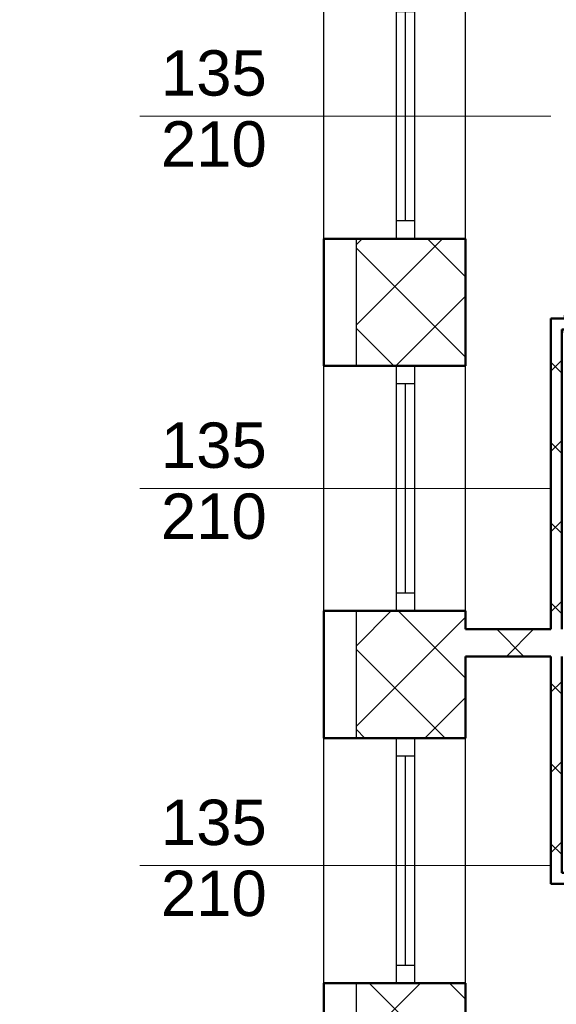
# Model space of a CAD drawing. Header units: millimetres. Extents: x -61343 to 9939, y -6894 to 7453.
# Tile 27 of 255: x -27315 to -27019, y 3074 to 3616. Entities that reach past the tile are written whole.
import ezdxf

# ---------------------------------------------------------------- set-up
doc = ezdxf.new("R2010")
doc.units = ezdxf.units.MM
doc.header["$MEASUREMENT"] = 0
for name, color, linetype in [('2D - Ogólne', 7, 'Continuous'), ('Drzwi Archicad', 7, 'Continuous'), ('Konstrukcja - Ściany zew', 7, 'Continuous'), ('Okna Archicada', 7, 'Continuous'), ('Opisy - Teksty', 7, 'Continuous')]:
    doc.layers.add(name, color=color, linetype=linetype)
doc.layers.add('A_wymiary', color=253, linetype='Continuous', lineweight=9)
doc.layers.add('A_ściany istniejące hatch', color=82, linetype='Continuous', lineweight=9)
doc.styles.get("Standard").update_dxf_attribs({"font": 'arial.ttf'})
doc.styles.add('STYL_AUTOMATYCZNY_1', font='arial.ttf')
doc.dimstyles.new('1do100', dxfattribs={"dimtxt": 20, "dimasz": 15, "dimexe": 15, "dimexo": 0.625, "dimgap": 6, "dimtad": 1, "dimtxsty": 'Standard', "dimblk": 'ARCHTICK', "dimcen": 2.5, "dimadec": 0, "dimazin": 0, "dimtfac": 1, "dimtmove": 0, "dimatfit": 3, "dimldrblk": 'OBLIQUE', "dimfxl": 15, "dimfxlon": 1, "dimarcsym": 0})

# ---------------------------------------------------------------- blocks, each defined once
blk = doc.blocks.new('Okno 27_2')
at = {"layer": 'Okna Archicada', "color": 7, "linetype": 'Continuous', "lineweight": 25}
for p, q in [((-675, 400), (675, 400)), ((-675, 0), (-575.0000000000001, 0)), ((-575.0000000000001, 0), (-575.0000000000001, -100)), ((-575.0000000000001, 0), (575.0000000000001, 0)), ((575.0000000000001, -100), (575.0000000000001, 0)), ((575.0000000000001, 0), (675, 0)), ((-575.0000000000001, -50), (575.0000000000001, -50)), ((-575.0000000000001, -100), (-675, -100)), ((575.0000000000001, -100), (-575.0000000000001, -100)), ((675, -100), (575.0000000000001, -100)), ((-675, -380), (675, -380))]:
    blk.add_line(p, q, dxfattribs=at)
at = {"layer": 'Okna Archicada', "color": 7, "linetype": 'Continuous', "lineweight": 50}
for p, q in [((-675, 400), (-675, 0)), ((675, 400), (675, 0)), ((-675, 0), (-675, -100)), ((-675, 0), (-675, -100)), ((675, 0), (675, -100)), ((675, 0), (675, -100)), ((-675, -100), (-675, -380)), ((675, -100), (675, -380))]:
    blk.add_line(p, q, dxfattribs=at)
blk = doc.blocks.new('Ściana_11_1', base_point=(-17472.26123587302, 24720))
at = {"layer": 'Konstrukcja - Ściany zew', "color": 7, "linetype": 'Continuous', "lineweight": 50}
for p, q in [((-18252.26123587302, 1752.197384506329), (-17852.26123587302, 1752.197384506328)), ((-17852.26123587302, 1752.197384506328), (-17752.26123587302, 1752.197384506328)), ((-17752.26123587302, 1752.197384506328), (-17472.26123587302, 1752.197384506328)), ((-18252.26123587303, 1052.397544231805), (-17852.26123587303, 1052.397544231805)), ((-17852.26123587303, 1052.397544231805), (-17752.26123587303, 1052.397544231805)), ((-17752.26123587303, 1052.397544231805), (-17472.26123587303, 1052.397544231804)), ((-18252.26123587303, -297.6024557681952), (-17852.26123587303, -297.6024557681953)), ((-17852.26123587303, -297.6024557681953), (-17752.26123587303, -297.6024557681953)), ((-17752.26123587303, -297.6024557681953), (-17472.26123587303, -297.6024557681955)), ((-18252.26123587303, -997.4022960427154), (-17852.26123587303, -997.4022960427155)), ((-17852.26123587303, -997.4022960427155), (-17752.26123587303, -997.4022960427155)), ((-17752.26123587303, -997.4022960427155), (-17472.26123587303, -997.4022960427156)), ((-18252.26123587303, -2347.402296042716), (-17852.26123587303, -2347.402296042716)), ((-17852.26123587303, -2347.402296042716), (-17752.26123587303, -2347.402296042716)), ((-17752.26123587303, -2347.402296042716), (-17472.26123587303, -2347.402296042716))]:
    blk.add_line(p, q, dxfattribs=at)
at = {"layer": 'Konstrukcja - Ściany zew', "color": 7, "linetype": 'Continuous', "lineweight": 50, "flags": 128}
for points in [[(-18252.26123587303, 1752.197384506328), (-18252.26123587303, 1052.397544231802)], [(-17472.26123587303, 1052.397544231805), (-17472.26123587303, 1752.197384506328)], [(-18252.26123587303, -297.6024557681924), (-18252.26123587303, -997.4022960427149)], [(-17472.26123587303, -397.6024557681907), (-17472.26123587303, -297.6024557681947)], [(-17472.26123587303, -997.4022960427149), (-17472.26123587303, -547.6024557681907)], [(-18252.26123587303, -2347.402296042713), (-18252.26123587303, -4280.000000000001)], [(-17472.26123587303, -3500), (-17472.26123587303, -2347.402296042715)]]:
    blk.add_lwpolyline(points, dxfattribs=at)
at = {"layer": 'Okna Archicada', "color": 21, "linetype": 'Continuous', "lineweight": 13, "true_color": 0xff9955, "zscale": 1000, "rotation": 89.99999999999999}
for p in [(-17852.26123587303, 2427.197384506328), (-17852.26123587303, 377.3975442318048), (-17852.26123587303, -1672.402296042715)]:
    blk.add_blockref('Okno 27_2', p, dxfattribs=at)
blk = doc.blocks.new('Ściana_24_1', base_point=(-11072.26123587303, -547.6024557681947))
at = {"layer": 'Konstrukcja - Ściany zew', "color": 7, "linetype": 'Continuous', "lineweight": 50, "flags": 128}
for points in [[(-17002.26123587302, -397.6024557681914), (-17472.26123587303, -397.6024557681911)], [(-17472.26123587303, -547.6024557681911), (-17002.26123587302, -547.6024557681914)]]:
    blk.add_lwpolyline(points, dxfattribs=at)
blk = doc.blocks.new('Drzwi metalowe 27_23')
at = {"layer": 'Drzwi Archicad', "color": 7, "linetype": 'Continuous', "lineweight": 25}
for p, q in [((366.9999999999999, 0), (366.9999999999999, 814)), ((366.9999999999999, 814), (406.9999999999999, 814)), ((406.9999999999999, 814), (406.9999999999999, 0)), ((-407, 0), (-445, 0)), ((-445, 0), (-445, -100)), ((-407, -40), (-407, 0)), ((406.9999999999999, 0), (366.9999999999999, 0)), ((445, 0), (407, 0)), ((407, 0), (407, -40)), ((445, -100), (445, 0)), ((-432, -21), (-482, -21)), ((-482, -21), (-482, -40.00000000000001)), ((-482, -40.00000000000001), (-432, -40.00000000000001)), ((-432, -40.00000000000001), (-432, -21)), ((-395, -40), (-407, -40)), ((-395, -100), (-395, -40)), ((407, -40), (395, -40)), ((395, -40), (395, -100)), ((482, -21), (432, -21)), ((432, -21), (432, -40.00000000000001)), ((432, -40.00000000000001), (482, -40.00000000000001)), ((482, -40.00000000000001), (482, -21)), ((-432, -100), (-482, -100)), ((-482, -100), (-482, -119)), ((-445, -100), (-395, -100)), ((-432, -119), (-432, -100)), ((395, -100), (445, -100)), ((482, -100), (432, -100)), ((432, -100), (432, -119)), ((482, -119), (482, -100)), ((-482, -119), (-432, -119)), ((432, -119), (482, -119))]:
    blk.add_line(p, q, dxfattribs=at)
at = {"layer": 'Drzwi Archicad', "color": 7, "linetype": 'Continuous', "lineweight": 50}
for p, q in [((-445, -40.00000000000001), (-482, -40.00000000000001)), ((-445, -40.00000000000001), (-482, -40.00000000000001)), ((-445, -100), (-445, -40.00000000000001)), ((-445, -100), (-445, -40.00000000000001)), ((445, -100), (445, -40.00000000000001)), ((445, -100), (445, -40.00000000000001)), ((445, -40.00000000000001), (482, -40.00000000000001)), ((445, -40.00000000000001), (482, -40.00000000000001)), ((-445, -100), (-482, -100)), ((-445, -100), (-482, -100)), ((445, -100), (482, -100)), ((445, -100), (482, -100))]:
    blk.add_line(p, q, dxfattribs=at)
at = {"layer": 'Drzwi Archicad', "color": 7, "linetype": 'Continuous', "lineweight": 25}
blk.add_arc((406.9999999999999, 0), 814, 90, 180, dxfattribs=at)
blk = doc.blocks.new('Ściana_124_1', base_point=(-17002.26123587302, 1252.197544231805))
at = {"layer": 'Konstrukcja - Ściany zew', "color": 7, "linetype": 'Continuous', "lineweight": 50}
for p, q in [((-16890.15402880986, 1312.197544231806), (-16927.15402880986, 1312.197544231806)), ((-16890.15402880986, 1252.197544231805), (-16890.15402880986, 1312.197544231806)), ((-16000.15402880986, 1312.197544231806), (-15963.15402880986, 1312.197544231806)), ((-16000.15402880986, 1252.197544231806), (-16000.15402880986, 1312.197544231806)), ((-15847.14264223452, 1312.197544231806), (-15884.14264223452, 1312.197544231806)), ((-15847.14264223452, 1252.197544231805), (-15847.14264223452, 1312.197544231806)), ((-14957.14264223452, 1312.197544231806), (-14920.14264223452, 1312.197544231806)), ((-14957.14264223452, 1252.197544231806), (-14957.14264223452, 1312.197544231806)), ((-14816.80915690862, 1312.197544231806), (-14853.80915690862, 1312.197544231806)), ((-14816.80915690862, 1252.197544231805), (-14816.80915690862, 1312.197544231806)), ((-13926.80915690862, 1312.197544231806), (-13889.80915690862, 1312.197544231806)), ((-13926.80915690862, 1252.197544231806), (-13926.80915690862, 1312.197544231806)), ((-16890.15402880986, 1252.197544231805), (-16927.15402880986, 1252.197544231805)), ((-16000.15402880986, 1252.197544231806), (-15963.15402880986, 1252.197544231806)), ((-15847.14264223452, 1252.197544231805), (-15884.14264223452, 1252.197544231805)), ((-14957.14264223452, 1252.197544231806), (-14920.14264223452, 1252.197544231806)), ((-14816.80915690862, 1252.197544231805), (-14853.80915690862, 1252.197544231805)), ((-13926.80915690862, 1252.197544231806), (-13889.80915690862, 1252.197544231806))]:
    blk.add_line(p, q, dxfattribs=at)
at = {"layer": 'Konstrukcja - Ściany zew', "color": 7, "linetype": 'Continuous', "lineweight": 50, "flags": 128}
for points in [[(-17002.26123587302, 1312.197544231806), (-17002.26123587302, 1252.197544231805)], [(-16890.15404233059, 1312.197544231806), (-17002.26123587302, 1312.197544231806)], [(-15847.14264904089, 1312.197544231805), (-16000.15404844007, 1312.197544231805)], [(-14816.80916967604, 1312.197544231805), (-14957.14265515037, 1312.197544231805)], [(-13892.26123587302, 1312.197544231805), (-13926.80917578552, 1312.197544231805)], [(-16942.26123587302, 1252.197544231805), (-16890.15402415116, 1252.197544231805)], [(-16000.15401819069, 1252.197544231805), (-15952.26123587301, 1252.197544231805)], [(-15892.26123587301, 1252.197544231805), (-15847.14263071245, 1252.197544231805)], [(-14957.14262475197, 1252.197544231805), (-14922.26123587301, 1252.197544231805)], [(-14862.26123587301, 1252.197544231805), (-14816.80916550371, 1252.197544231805)], [(-13926.80915954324, 1252.197544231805), (-13892.26123587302, 1252.197544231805)]]:
    blk.add_lwpolyline(points, dxfattribs=at)
at = {"layer": 'Drzwi Archicad', "color": 21, "linetype": 'Continuous', "lineweight": 13, "true_color": 0xff9955, "xscale": -1, "zscale": 1000}
for p in [(-16445.15402880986, 1352.197544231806), (-15402.14264223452, 1352.197544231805), (-14371.80915690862, 1352.197544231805)]:
    blk.add_blockref('Drzwi metalowe 27_23', p, dxfattribs=at)
blk = doc.blocks.new('Ściana_125_1', base_point=(-17002.26123587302, 1252.197544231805))
at = {"layer": 'Konstrukcja - Ściany zew', "color": 7, "linetype": 'Continuous', "lineweight": 50, "flags": 128}
for points in [[(-17002.26123587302, 1252.197544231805), (-17002.26123587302, -397.6024557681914)], [(-16942.26123587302, -397.6024557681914), (-16942.26123587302, 1252.197544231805)]]:
    blk.add_lwpolyline(points, dxfattribs=at)
blk = doc.blocks.new('Ściana_131_1', base_point=(-17002.26123587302, -1740.000000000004))
at = {"layer": 'Konstrukcja - Ściany zew', "color": 7, "linetype": 'Continuous', "lineweight": 50}
for p, q in [((-16890.15402880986, -1740.000000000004), (-16927.15402880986, -1740.000000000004)), ((-16890.15402880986, -1740.000000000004), (-16890.15402880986, -1800.000000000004)), ((-16000.15402880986, -1740.000000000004), (-15963.15402880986, -1740.000000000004)), ((-16000.15402880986, -1740.000000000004), (-16000.15402880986, -1800.000000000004)), ((-15847.14264223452, -1740.000000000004), (-15884.14264223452, -1740.000000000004)), ((-15847.14264223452, -1740.000000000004), (-15847.14264223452, -1800.000000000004)), ((-14957.14264223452, -1740.000000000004), (-14920.14264223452, -1740.000000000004)), ((-14957.14264223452, -1740.000000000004), (-14957.14264223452, -1800.000000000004)), ((-14816.80915690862, -1740.000000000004), (-14853.80915690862, -1740.000000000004)), ((-14816.80915690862, -1740.000000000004), (-14816.80915690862, -1800.000000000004)), ((-13926.80915690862, -1740.000000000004), (-13889.80915690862, -1740.000000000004)), ((-13926.80915690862, -1740.000000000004), (-13926.80915690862, -1800.000000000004)), ((-16890.15402880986, -1800.000000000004), (-16927.15402880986, -1800.000000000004)), ((-16000.15402880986, -1800.000000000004), (-15963.15402880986, -1800.000000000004)), ((-15847.14264223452, -1800.000000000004), (-15884.14264223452, -1800.000000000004)), ((-14957.14264223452, -1800.000000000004), (-14920.14264223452, -1800.000000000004)), ((-14816.80915690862, -1800.000000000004), (-14853.80915690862, -1800.000000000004)), ((-13926.80915690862, -1800.000000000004), (-13889.80915690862, -1800.000000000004))]:
    blk.add_line(p, q, dxfattribs=at)
at = {"layer": 'Konstrukcja - Ściany zew', "color": 7, "linetype": 'Continuous', "lineweight": 50, "flags": 128}
for points in [[(-17002.26123587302, -1800.000000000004), (-17002.26123587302, -1740.000000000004)], [(-16890.15402415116, -1740.000000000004), (-16942.26123587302, -1740.000000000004)], [(-15952.26123587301, -1740.000000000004), (-16000.15401819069, -1740.000000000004)], [(-15847.14263071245, -1740.000000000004), (-15892.26123587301, -1740.000000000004)], [(-14922.26123587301, -1740.000000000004), (-14957.14262475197, -1740.000000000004)], [(-14816.80916550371, -1740.000000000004), (-14862.26123587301, -1740.000000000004)], [(-13892.26123587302, -1740.000000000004), (-13926.80915954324, -1740.000000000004)], [(-17002.26123587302, -1800.000000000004), (-16890.15404233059, -1800.000000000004)], [(-16000.15404844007, -1800.000000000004), (-15847.14264904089, -1800.000000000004)], [(-14957.14265515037, -1800.000000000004), (-14816.80916967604, -1800.000000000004)], [(-13926.80917578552, -1800.000000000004), (-13892.26123587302, -1800.000000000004)]]:
    blk.add_lwpolyline(points, dxfattribs=at)
at = {"layer": 'Drzwi Archicad', "color": 21, "linetype": 'Continuous', "lineweight": 13, "true_color": 0xff9955, "zscale": 1000, "rotation": 180}
for p in [(-16445.15402880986, -1840.000000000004), (-15402.14264223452, -1840.000000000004), (-14371.80915690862, -1840.000000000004)]:
    blk.add_blockref('Drzwi metalowe 27_23', p, dxfattribs=at)
blk = doc.blocks.new('Ściana_132_1', base_point=(-17002.26123587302, -1740.000000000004))
at = {"layer": 'Konstrukcja - Ściany zew', "color": 7, "linetype": 'Continuous', "lineweight": 50, "flags": 128}
for points in [[(-17002.26123587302, -297.6024557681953), (-17002.26123587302, -397.6024557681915)], [(-16942.26123587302, -397.6024557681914), (-16942.26123587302, -297.6024557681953)], [(-17002.26123587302, -547.6024557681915), (-17002.26123587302, -1740.000000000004)], [(-16942.26123587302, -1740.000000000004), (-16942.26123587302, -547.6024557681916)]]:
    blk.add_lwpolyline(points, dxfattribs=at)
blk = doc.blocks.new('_ArchTick')
at = {"color": 0, "linetype": 'ByBlock', "const_width": 0.15}
blk.add_lwpolyline([(-0.5, -0.5), (0.5, 0.5)], dxfattribs=at)
blk = doc.blocks.new('*D1294')
at = {"layer": 'A_wymiary', "color": 0, "lineweight": -2, "transparency": 16777216}
for p, q in [((-27531.48218655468, 5870.323442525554), (-27561.48218655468, 5870.323442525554)), ((-27546.48218655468, 5870.323442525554), (-27546.48218655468, 2502.323442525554)), ((-27531.48218655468, 2502.323442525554), (-27561.48218655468, 2502.323442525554))]:
    blk.add_line(p, q, dxfattribs=at)
at = {"layer": 'Defpoints', "color": 0, "transparency": 16777216}
for p in [(-27147.05965633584, 5870.323442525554), (-27546.48218655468, 2502.323442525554), (-27087.05965633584, 2502.323442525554)]:
    blk.add_point(p, dxfattribs=at)
at = {"layer": 'A_wymiary', "color": 0, "lineweight": -2, "transparency": 16777216, "xscale": 15, "yscale": 15, "zscale": 15}
for p, rotation in [((-27546.48218655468, 5870.323442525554), 90), ((-27546.48218655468, 2502.323442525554), 270)]:
    blk.add_blockref('_ArchTick', p, dxfattribs=dict(at, rotation=rotation))
at = {"layer": 'A_wymiary', "color": 0, "transparency": 16777216, "insert": (-27562.70046759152, 4186.312638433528), "char_height": 20, "attachment_point": 5, "rotation": 90}
blk.add_mtext('{\\fArial|b0|i0|c238|p34;3368}', dxfattribs=at)
blk = doc.blocks.new('_Oblique')
at = {"color": 0, "linetype": 'ByBlock', "lineweight": -2}
blk.add_line((-0.5, -0.5), (0.5, 0.5), dxfattribs=at)

msp = doc.modelspace()

# ---------------------------------------------------------------- hatches: boundary and pattern name
at = {"layer": 'A_ściany istniejące hatch'}
h = msp.add_hatch(dxfattribs=at)
h.set_pattern_fill('NET', color=256, scale=250, angle=45)
h.set_pattern_definition([(45, (7385.571392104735, 0), (-22.09708691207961, 22.09708691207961), []), (135, (7385.571392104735, 0), (-22.09708691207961, -22.09708691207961), [])])
h.paths.add_polyline_path([(-24601.05965633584, 5156.323444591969), (-24559.05965633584, 5156.323441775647), (-24559.05965633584, 4894.323442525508), (-24349.05965633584, 4894.323442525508), (-24349.05965633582, 4852.323442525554), (-24601.05965633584, 4852.323442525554)], flags=16)
h.paths.add_polyline_path([(-24007.05800551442, 4880.323442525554), (-24007.05800551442, 4820.323442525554), (-24127.05965633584, 4820.323442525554), (-24127.05965633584, 4660.323442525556), (-24187.05965633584, 4660.323442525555), (-24187.05965633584, 4852.323442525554), (-24229.05965633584, 4852.323442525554), (-24229.05965633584, 4894.323442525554), (-24225.05965633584, 4894.323442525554), (-24225.05965633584, 5553.323442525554), (-24559.05965633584, 5553.323442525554), (-24559.05965633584, 5507.323442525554), (-24601.05965633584, 5507.323442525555), (-24601.05965633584, 5597.323442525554), (-24143.05965633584, 5597.323442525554), (-24143.05965931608, 5553.323442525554), (-24181.05965633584, 5553.323442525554), (-24181.05965633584, 4880.323442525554)], flags=17)
h.paths.add_polyline_path([(-23403.05965633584, 4880.323442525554), (-23261.05965633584, 4880.323442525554), (-23261.05965633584, 4942.323442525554), (-23217.05965633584, 4942.323442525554), (-23217.05965633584, 4657.323445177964), (-23277.05965633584, 4657.323445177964), (-23277.05965633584, 4820.323442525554), (-23403.05965633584, 4820.323442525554)], flags=17)
h.paths.add_polyline_path([(-23360.05965633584, 4000.323442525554), (-23277.05965633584, 4000.323442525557), (-23277.05965633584, 4115.323445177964), (-23217.05965633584, 4115.323445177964), (-23217.05965633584, 3942.323442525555), (-23277.05965633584, 3942.323442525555), (-23277.05965633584, 3975.323442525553), (-23360.05965633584, 3975.323442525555)], flags=17)
h.paths.add_polyline_path([(-23717.05965633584, 4570.323442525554), (-23687.05965633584, 4570.323442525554), (-23687.05965633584, 4540.323442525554), (-23717.05965633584, 4540.323442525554)], flags=17)
h.paths.add_polyline_path([(-23717.05965633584, 4276.323442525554), (-23687.05965633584, 4276.323442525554), (-23687.05965633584, 4306.323442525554), (-23717.05965633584, 4306.323442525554)], flags=17)
h.paths.add_polyline_path([(-24205.05965633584, 2730.323442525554), (-24145.05965633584, 2730.323442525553), (-24145.05965633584, 2570.323442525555), (-23907.05965633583, 2570.323442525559), (-23907.05965633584, 2750.323442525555), (-23847.05965633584, 2750.323442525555), (-23847.05965633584, 2570.323442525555), (-23277.05965633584, 2570.323442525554), (-23277.05965633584, 2720.323442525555), (-23217.05965633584, 2720.323442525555), (-23217.05965633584, 2510.323442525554), (-24205.05965633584, 2510.323442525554)])
h.paths.add_polyline_path([(-26687.05965227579, 5880.323442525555), (-26474.05965633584, 5880.32344487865), (-26474.05966137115, 5974.357659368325), (-26449.05965901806, 5974.35765319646), (-26449.05965901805, 5855.323442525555), (-26687.05965227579, 5855.323442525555)], flags=17)
h.paths.add_polyline_path([(-26054.05965633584, 5854.668952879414), (-26019.05965633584, 5854.668952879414), (-26019.05965633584, 5974.35765319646), (-26054.05965633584, 5974.35765319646)], flags=17)
h.paths.add_polyline_path([(-25764.05965630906, 4030.323442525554), (-25694.05966801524, 4030.323442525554), (-25694.05966801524, 3970.323442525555), (-25764.05965630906, 3970.323442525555)], flags=17)
h.paths.add_polyline_path([(-25354.05965630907, 4030.323442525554), (-25284.05965630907, 4030.323442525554), (-25284.05965630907, 3970.323442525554), (-25354.05965630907, 3970.323442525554)], flags=17)
h.paths.add_polyline_path([(-24913.05965630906, 4030.323442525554), (-24845.05966801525, 4030.323442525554), (-24845.05966801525, 3970.323442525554), (-24913.05965630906, 3970.323442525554)], flags=17)
h.paths.add_polyline_path([(-24710.05965630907, 4030.323442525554), (-24629.05966801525, 4030.323442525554), (-24629.05966801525, 3970.323442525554), (-24710.05965630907, 3970.323442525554)], flags=17)
h.paths.add_polyline_path([(-24127.05965633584, 4530.323438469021), (-24187.05965633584, 4530.323438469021), (-24187.05965633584, 4454.323442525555), (-24127.05965633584, 4454.323442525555)], flags=17)
h.paths.add_polyline_path([(-24559.05965633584, 5377.323440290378), (-24601.05965633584, 5377.323440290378), (-24601.05965633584, 5286.323444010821), (-24559.05965633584, 5286.323444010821)], flags=16)
h.paths.add_polyline_path([(-24013.05965633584, 5597.323442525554), (-23879.05965633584, 5597.323442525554), (-23879.05965633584, 5553.323442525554), (-24013.05965633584, 5553.323442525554)], flags=17)
h.paths.add_polyline_path([(-23261.05965633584, 5277.323444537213), (-23217.05965633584, 5277.323444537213), (-23217.05965633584, 5352.323442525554), (-23261.05965633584, 5352.323442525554)], flags=17)
h.paths.add_polyline_path([(-23261.05965633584, 5072.323442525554), (-23217.05965633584, 5072.323442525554), (-23217.05965633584, 5147.323442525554), (-23261.05965633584, 5147.323442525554)], flags=17)
h.paths.add_polyline_path([(-23277.05965633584, 4451.32344741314), (-23217.05965633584, 4451.32344741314), (-23217.05965633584, 4527.323445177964), (-23277.05965633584, 4527.323445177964)], flags=17)
h.paths.add_polyline_path([(-23277.05965633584, 4245.32344741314), (-23217.05965633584, 4245.32344741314), (-23217.05965633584, 4321.323445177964), (-23277.05965633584, 4321.323445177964)], flags=17)
h.paths.add_polyline_path([(-23277.05965633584, 3737.323444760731), (-23217.05965633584, 3737.323444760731), (-23217.05965633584, 3812.323442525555), (-23277.05965633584, 3812.323442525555)], flags=17)
h.paths.add_polyline_path([(-23277.05965633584, 3532.323444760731), (-23217.05965633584, 3532.323444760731), (-23217.05965633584, 3607.323442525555), (-23277.05965633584, 3607.323442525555)], flags=17)
h.paths.add_polyline_path([(-23277.05965633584, 3060.32344476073), (-23217.05965633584, 3060.32344476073), (-23217.05965633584, 3130.323442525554), (-23277.05965633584, 3130.323442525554)], flags=17)
h.paths.add_polyline_path([(-23217.05965633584, 2855.323442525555), (-23277.05965633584, 2855.323442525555), (-23277.05965633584, 2925.323442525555), (-23217.05965633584, 2925.323442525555)], flags=17)
h.paths.add_polyline_path([(-24502.05965659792, 2970.323442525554), (-24432.05965633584, 2970.323442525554), (-24432.05965633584, 2910.323442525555), (-24502.05965659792, 2910.323442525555)], flags=17)
h.paths.add_polyline_path([(-24707.05965633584, 2910.323442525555), (-24637.05965633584, 2910.323442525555), (-24637.05965633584, 2970.323442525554), (-24707.05965633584, 2970.323442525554)], flags=17)
h.paths.add_polyline_path([(-24912.05965659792, 2970.323442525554), (-24842.05965633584, 2970.323442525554), (-24842.05965633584, 2910.323442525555), (-24912.05965659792, 2910.323442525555)], flags=17)
h.paths.add_polyline_path([(-25169.05965633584, 2910.323442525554), (-25047.05966804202, 2910.323442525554), (-25047.05966804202, 2970.323442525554), (-25169.05965633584, 2970.323442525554)], flags=17)
h.paths.add_polyline_path([(-25374.05965659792, 2970.323442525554), (-25304.05965633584, 2970.323442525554), (-25304.05965633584, 2910.323442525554), (-25374.05965659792, 2910.323442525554)], flags=17)
h.paths.add_polyline_path([(-25579.05965633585, 2910.323442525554), (-25509.05965633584, 2910.323442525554), (-25509.05965633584, 2970.323442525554), (-25579.05965633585, 2970.323442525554)], flags=17)
h.paths.add_polyline_path([(-25784.05965659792, 2970.323442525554), (-25714.05965633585, 2970.323442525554), (-25714.05965633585, 2910.323442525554), (-25784.05965659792, 2910.323442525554)], flags=17)
h.paths.add_polyline_path([(-23895.05965633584, 2970.323442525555), (-23981.55965633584, 2970.323442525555), (-23981.54424533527, 2910.323442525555), (-23907.05965633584, 2910.323442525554), (-23907.05965633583, 2860.323442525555), (-23847.05965633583, 2860.323442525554), (-23847.05965633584, 3103.823442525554), (-23895.05965633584, 3103.823442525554)], flags=17)
h.paths.add_polyline_path([(-24091.55965633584, 2970.323442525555), (-24091.54424533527, 2910.323442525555), (-24145.05965633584, 2910.323442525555), (-24145.05965633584, 2870.323442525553), (-24205.05965633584, 2870.323442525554), (-24205.05965633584, 2910.323442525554), (-24297.05965633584, 2910.323442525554), (-24297.05965633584, 2970.323442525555)], flags=17)
h.paths.add_polyline_path([(-26079.05965633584, 2864.323442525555), (-26019.05965633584, 2864.323442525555), (-26019.05965633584, 2910.323442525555), (-25919.05965633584, 2910.323442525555), (-25919.05966804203, 2970.323442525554), (-26079.05965633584, 2970.323442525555)], flags=17)
h.paths.add_polyline_path([(-24289.05965630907, 4030.323442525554), (-24187.05965633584, 4030.323442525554), (-24187.05965633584, 4324.323442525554), (-24127.05965633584, 4324.32343846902), (-24127.05965633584, 4000.323442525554), (-24110.05965633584, 4000.323442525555), (-24110.05965633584, 3975.323442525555), (-24127.05965633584, 3975.323442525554), (-24127.05965633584, 3620.323442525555), (-24100.05965633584, 3620.323442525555), (-24100.05965633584, 3540.323442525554), (-24127.05965633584, 3540.323442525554), (-24127.05965633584, 3320.323442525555), (-24302.55965633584, 3320.323442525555), (-24302.55965633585, 3368.323442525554), (-24167.05965633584, 3368.323442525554), (-24167.05965633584, 3970.323442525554), (-24289.05965657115, 3970.323442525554)], flags=17)
h.paths.add_polyline_path([(-24494.05965630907, 4030.323442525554), (-24424.05965630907, 4030.323442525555), (-24424.05965630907, 3970.323442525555), (-24457.05965633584, 3970.323442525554), (-24457.05965633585, 3804.323442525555), (-24489.05965633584, 3804.323445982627), (-24489.05965633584, 3970.323442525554), (-24494.05965630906, 3970.323442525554)], flags=17)
h.paths.add_polyline_path([(-24736.05965633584, 3368.323442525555), (-24489.05965633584, 3368.323442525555), (-24489.05965633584, 3518.323447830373), (-24457.05965633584, 3518.3234443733), (-24457.05965633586, 3368.323442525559), (-24412.55965633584, 3368.323442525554), (-24412.55965633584, 3320.323442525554), (-24736.05965633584, 3320.323442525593)], flags=17)
h.paths.add_polyline_path([(-25725.05965633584, 3368.323442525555), (-25725.05965633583, 3320.323442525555), (-25485.05965633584, 3320.323442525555), (-25485.05965633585, 3368.323442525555), (-25489.05965630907, 3368.323442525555), (-25489.05965630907, 3460.323442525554), (-25517.05965630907, 3460.323442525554), (-25517.05965630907, 3368.323442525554)], flags=17)
h.paths.add_polyline_path([(-26079.05965633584, 4061.323442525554), (-26019.05965633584, 4061.323442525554), (-26019.05965633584, 4030.323442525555), (-25899.05965630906, 4030.323442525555), (-25899.05966801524, 3970.323442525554), (-26039.05965633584, 3970.323442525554), (-26039.05965633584, 3368.323442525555), (-25835.05965633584, 3368.323442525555), (-25835.05965633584, 3320.323442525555), (-26079.05965633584, 3320.323442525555)], flags=17)
h.paths.add_polyline_path([(-26019.05965633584, 4357.738516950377), (-26079.05965633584, 4357.738516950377), (-26079.05965633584, 4201.323453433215), (-26019.05965633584, 4201.323453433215)], flags=17)
h.paths.add_polyline_path([(-26019.05965633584, 4572.297004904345), (-26079.05965633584, 4572.297004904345), (-26079.05965633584, 4492.738518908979), (-26019.05965633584, 4492.738518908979)], flags=17)
h.paths.add_polyline_path([(-26019.05965633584, 4787.323442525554), (-26079.05965633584, 4787.323442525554), (-26079.05965633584, 4707.297013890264), (-26019.05965633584, 4707.297013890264)], flags=17)
h.paths.add_polyline_path([(-26019.05965633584, 5107.323442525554), (-26079.05965633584, 5107.323442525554), (-26079.05965633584, 4922.323442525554), (-26019.05965633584, 4922.323442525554)], flags=17)
h.paths.add_polyline_path([(-26019.05965633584, 5312.323442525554), (-26079.05965633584, 5312.323442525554), (-26079.05965633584, 5242.323455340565), (-26019.05965633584, 5242.323455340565)], flags=17)
h.paths.add_polyline_path([(-26019.05965633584, 5527.323442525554), (-26079.05965633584, 5527.323442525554), (-26079.05965633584, 5447.323442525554), (-26019.05965633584, 5447.323442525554)], flags=17)
h.paths.add_polyline_path([(-27069.05965633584, 5252.439788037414), (-27129.05965633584, 5252.439788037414), (-27129.05965633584, 5322.419772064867), (-27069.05965633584, 5322.419772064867), (-27069.05965633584, 5324.323442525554), (-26609.05965633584, 5324.323442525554), (-26609.05965633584, 5314.323442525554), (-26640.15965633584, 5314.323442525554), (-26640.15965633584, 5238.323442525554), (-26655.15965633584, 5238.323442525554), (-26655.15965633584, 5314.323442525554), (-26911.05965633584, 5314.323442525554), (-26911.05965633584, 5299.320287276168), (-26918.05965633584, 5299.320287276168), (-26918.05965633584, 5314.323442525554), (-27069.05965633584, 5314.323442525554)])
h.paths.add_polyline_path([(-27069.05965633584, 5197.323442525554), (-27069.05965633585, 5204.323442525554), (-26918.05965633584, 5204.323442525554), (-26918.05965633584, 5209.320288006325), (-26911.05965633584, 5209.320288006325), (-26911.05965633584, 5186.842374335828), (-26918.05965633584, 5186.842373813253), (-26918.05965633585, 5197.323442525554)], flags=17)
h.paths.add_polyline_path([(-27129.05965633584, 5117.439788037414), (-27069.05965633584, 5117.439788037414), (-27069.05965633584, 5087.323442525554), (-26918.05965633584, 5087.323442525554), (-26918.05965633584, 5096.842374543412), (-26911.05965633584, 5096.842374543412), (-26911.05965633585, 5087.323442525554), (-26655.15965633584, 5087.323442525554), (-26655.15965633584, 5143.323442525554), (-26640.15965633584, 5143.323442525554), (-26640.15965633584, 5087.323442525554), (-26612.05965609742, 5087.323442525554), (-26612.05965633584, 5072.323442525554), (-27069.05965633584, 5072.323442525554), (-27069.05965633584, 5046.959804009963), (-27129.05965633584, 5046.959804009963)])
h.paths.add_polyline_path([(-27129.05965633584, 4916.959804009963), (-27069.05965633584, 4916.959804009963), (-27069.05965633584, 4872.323442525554), (-26477.05965633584, 4872.323442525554), (-26477.05965633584, 4889.588796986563), (-26429.05965633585, 4889.588796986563), (-26429.05965633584, 4560.322612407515), (-26477.05965633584, 4560.322612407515), (-26477.05965633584, 4832.323442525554), (-27069.05965633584, 4832.323442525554), (-27069.05965633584, 4754.452296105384), (-27129.05965633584, 4754.452296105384)])
h.paths.add_polyline_path([(-27129.05965633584, 4414.472312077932), (-27069.05965633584, 4414.472312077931), (-27069.05965633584, 4392.323442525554), (-26477.05965633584, 4392.323442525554), (-26477.05965633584, 4450.322612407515), (-26429.05965633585, 4450.322612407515), (-26429.05965633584, 4053.322612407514), (-26477.05965633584, 4053.322612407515), (-26477.05965633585, 4367.323442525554), (-27069.05965633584, 4367.323442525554), (-27069.05965633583, 4344.256026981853), (-27129.05965633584, 4344.256026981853)])
h.paths.add_polyline_path([(-27129.05965633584, 4000.125357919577), (-27069.05965633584, 4000.125357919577), (-27069.05965633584, 3930.323442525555), (-26477.05965633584, 3930.323442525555), (-26477.05965633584, 3943.322612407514), (-26429.05965633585, 3943.322612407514), (-26429.05965633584, 3884.684373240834), (-26477.05965633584, 3884.684373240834), (-26477.05965633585, 3887.323442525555), (-27069.05965633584, 3887.323442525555), (-27069.05965633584, 3835.125357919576), (-27129.05965633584, 3835.125357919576)])
h.paths.add_polyline_path([(-27129.05965633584, 3700.125357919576), (-27069.05965633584, 3700.125357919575), (-27069.05965633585, 3645.543180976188), (-27010.05965633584, 3645.543180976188), (-27010.05965633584, 3787.240861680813), (-27000.69587569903, 3787.240861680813), (-27000.69587692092, 3781.240861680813), (-27004.05965633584, 3781.240861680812), (-27004.05965633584, 3645.543180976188), (-26907.05965633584, 3645.543180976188), (-26907.05965633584, 3781.240861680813), (-26911.69587692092, 3781.240861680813), (-26911.69587692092, 3787.240861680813), (-26896.5144484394, 3787.240861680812), (-26896.5144484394, 3781.240861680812), (-26901.05965633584, 3781.240861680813), (-26901.05965633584, 3645.543180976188), (-26804.05965633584, 3645.543180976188), (-26804.05965633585, 3781.240861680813), (-26807.5144484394, 3781.240861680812), (-26807.51444953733, 3787.240861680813), (-26798.05965633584, 3787.240861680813), (-26798.05965633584, 3752.240861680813), (-26793.88796868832, 3752.240861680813), (-26793.88796868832, 3746.240861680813), (-26798.05965633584, 3746.240861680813), (-26798.05965633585, 3645.543180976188), (-26630.05965633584, 3645.543180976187), (-26630.05965633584, 3746.240861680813), (-26704.88796654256, 3746.240861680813), (-26704.88796753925, 3752.240861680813), (-26624.05965633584, 3752.240861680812), (-26624.05965633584, 3645.543180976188), (-26477.05965633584, 3645.543180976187), (-26477.05965633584, 3774.684373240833), (-26429.05965633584, 3774.684373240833), (-26429.05965633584, 3627.829504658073), (-26477.05965633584, 3627.829504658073), (-26477.05965633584, 3630.543180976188), (-26624.05965633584, 3630.543180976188), (-26624.05965633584, 3588.24317934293), (-26630.05965633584, 3588.243180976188), (-26630.05965633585, 3630.543180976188), (-27069.05965633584, 3630.543180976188), (-27129.05965633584, 3630.543180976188)])
h.paths.add_polyline_path([(-27129.05965633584, 4549.472312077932), (-27069.05965633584, 4549.472312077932), (-27069.05965633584, 4619.452296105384), (-27129.05965633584, 4619.452296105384)])
h.paths.add_polyline_path([(-27129.05965633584, 4135.125357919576), (-27069.05965633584, 4135.125357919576), (-27069.05965633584, 4209.256026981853), (-27129.05965633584, 4209.256026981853)], flags=17)
h.paths.add_polyline_path([(-27129.05965633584, 3425.563196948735), (-27069.05965633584, 3425.563196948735), (-27069.05965633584, 3495.543180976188), (-27129.05965633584, 3495.543180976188)], flags=17)
h.paths.add_polyline_path([(-27129.05965633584, 3220.583212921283), (-27129.05965633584, 3290.563196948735), (-27069.05965633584, 3290.563196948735), (-27069.05965633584, 3280.563196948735), (-27022.05965633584, 3280.563196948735), (-27022.05965633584, 3451.543196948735), (-27010.8489369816, 3451.543196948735), (-27010.8489369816, 3445.543196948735), (-27016.05965633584, 3445.543196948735), (-27016.05965633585, 3280.563196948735), (-26917.05965633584, 3280.563196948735), (-26917.05965633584, 3445.543196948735), (-26921.84893456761, 3445.543196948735), (-26921.84893456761, 3451.543196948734), (-26906.54779697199, 3451.543196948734), (-26906.54779697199, 3445.543196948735), (-26911.05965633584, 3445.543196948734), (-26911.05965633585, 3280.563196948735), (-26814.05965633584, 3280.563196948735), (-26814.05965633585, 3445.543196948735), (-26817.54779522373, 3445.543196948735), (-26817.54779826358, 3451.543196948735), (-26803.51444971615, 3451.543196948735), (-26803.5144484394, 3445.543196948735), (-26808.05965633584, 3445.543196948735), (-26808.05965633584, 3280.563196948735), (-26711.05965633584, 3280.563196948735), (-26711.05965633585, 3445.543196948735), (-26714.5144484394, 3445.543196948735), (-26714.5144484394, 3451.543196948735), (-26711.05965633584, 3451.543196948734), (-26711.05965633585, 3495.543180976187), (-26630.05965633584, 3495.543180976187), (-26630.05965633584, 3499.243179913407), (-26624.05965633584, 3499.243179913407), (-26624.05965633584, 3485.215646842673), (-26630.05965633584, 3485.215646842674), (-26630.05965633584, 3489.543180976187), (-26705.05965633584, 3489.543180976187), (-26705.05965633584, 3280.563196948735), (-26630.05965633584, 3280.563196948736), (-26630.05965633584, 3396.215642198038), (-26624.05965633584, 3396.21564435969), (-26624.05965633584, 3280.563196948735), (-26477.05965633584, 3280.563196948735), (-26477.05965633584, 3517.829504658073), (-26429.05965633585, 3517.829504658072), (-26429.05965633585, 3084.023442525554), (-26477.05965633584, 3084.023442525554), (-26477.05965633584, 3265.563196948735), (-26624.05965633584, 3265.563196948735), (-26624.05965633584, 3168.053688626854), (-26630.05965633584, 3168.053688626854), (-26630.05965633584, 3265.563196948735), (-26705.05965633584, 3265.563196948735), (-26705.05965633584, 3072.723442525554), (-26630.05965633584, 3072.723442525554), (-26630.05965633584, 3079.05368821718), (-26624.05965633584, 3079.05368821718), (-26624.05965633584, 3063.023443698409), (-26630.05965633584, 3063.023442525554), (-26630.05965633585, 3066.723442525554), (-26711.05965633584, 3066.723442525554), (-26711.05965633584, 3140.323442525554), (-26714.5144484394, 3140.323442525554), (-26714.5144484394, 3146.323442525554), (-26711.05965633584, 3146.323442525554), (-26711.05965633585, 3265.563196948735), (-26808.05965633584, 3265.563196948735), (-26808.05965633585, 3146.323442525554), (-26803.51444929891, 3146.323442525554), (-26803.5144484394, 3140.323442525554), (-26817.54779697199, 3140.323442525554), (-26817.54779522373, 3146.323442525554), (-26814.05965633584, 3146.323442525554), (-26814.05965633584, 3265.563196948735), (-26911.05965633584, 3265.563196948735), (-26911.05965633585, 3146.323442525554), (-26906.54779697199, 3146.323442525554), (-26906.54779697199, 3140.323442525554), (-26921.84893562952, 3140.323442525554), (-26921.84893456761, 3146.323442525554), (-26917.05965633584, 3146.323442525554), (-26917.05965633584, 3265.563196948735), (-27016.05965633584, 3265.563196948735), (-27016.05965633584, 3146.323442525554), (-27010.84893516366, 3146.323442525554), (-27010.8489369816, 3140.323442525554), (-27022.05965633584, 3140.323442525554), (-27022.05965633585, 3265.563196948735), (-27069.05965633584, 3265.563196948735), (-27069.05965633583, 3220.583212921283)])
h.paths.add_polyline_path([(-27009.05965633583, 2829.323442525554), (-27069.05965633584, 2829.323442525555), (-27069.05965633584, 2910.323442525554), (-27129.05965633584, 2910.323442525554), (-27129.05965633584, 3085.583212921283), (-27069.05965633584, 3085.583212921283), (-27069.05965633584, 2970.323442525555), (-26630.05965633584, 2970.323442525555), (-26630.05965633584, 2974.023442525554), (-26624.05965633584, 2974.023443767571), (-26624.05965633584, 2970.323442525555), (-26477.05965633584, 2970.323442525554), (-26477.05965633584, 2974.023442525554), (-26429.05965633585, 2974.023442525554), (-26429.05965633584, 2919.323443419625), (-26454.05965633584, 2919.323442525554), (-26454.05965633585, 2930.323442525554), (-26624.05965633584, 2930.323442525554), (-26624.05965633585, 2925.583212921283), (-26630.05965633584, 2925.583212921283), (-26630.05965633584, 2930.323442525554), (-26814.05965633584, 2930.323442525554), (-26814.05965633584, 2890.070277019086), (-26839.05965633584, 2890.070277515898), (-26839.05965633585, 2930.323442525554), (-27009.05965633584, 2930.323442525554)])
h.paths.add_polyline_path([(-27009.05965633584, 2580.323442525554), (-27009.05965633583, 2619.323442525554), (-27069.05965633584, 2619.323442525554), (-27069.05965633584, 2520.323442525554), (-26019.05965633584, 2520.323442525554), (-26019.05965633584, 2724.323442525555), (-26079.05965633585, 2724.323442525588), (-26079.05965633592, 2580.323442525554)])
edge = h.paths.add_edge_path()
edge.add_line((-23749.05965633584, 5597.323442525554), (-23749.05965991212, 5553.323442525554))
edge.add_line((-23749.05965991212, 5553.323442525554), (-23711.05965633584, 5553.323442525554))
edge.add_line((-23711.05965633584, 5553.323442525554), (-23711.05965633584, 5403.323442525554))
edge.add_line((-23711.05965633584, 5403.323442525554), (-23684.05965633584, 5403.323442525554))
edge.add_line((-23684.05965633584, 5403.323442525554), (-23684.05965633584, 5553.323442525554))
edge.add_line((-23684.05965633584, 5553.323442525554), (-23261.05965633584, 5553.323442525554))
edge.add_line((-23261.05965633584, 5553.323442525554), (-23261.05965633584, 5482.323440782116))
edge.add_line((-23261.05965633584, 5482.323440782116), (-23217.05965633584, 5482.323442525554))
edge.add_line((-23217.05965633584, 5482.323442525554), (-23217.05965633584, 5597.323442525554))
edge.add_line((-23217.05965633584, 5597.323442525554), (-23749.05965633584, 5597.323485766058))
edge.add_line((-27084.05965633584, 5974.357659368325), (-27049.05965633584, 5974.357659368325))
edge.add_line((-27049.05965633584, 5974.357659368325), (-27049.05964925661, 5880.32344487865))
edge.add_line((-27049.05964925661, 5880.32344487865), (-26867.05965633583, 5880.32344487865))
edge.add_line((-26867.05965633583, 5880.32344487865), (-26867.05965218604, 5855.323442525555))
edge.add_line((-26867.05965218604, 5855.323442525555), (-27084.05965633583, 5855.323442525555))
edge.add_line((-27084.05965633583, 5855.323442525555), (-27084.05965633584, 5974.35765319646))
edge.add_line((-25489.05965630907, 3570.323442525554), (-25517.05965630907, 3570.323442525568))
edge.add_line((-25517.05965630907, 3570.323442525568), (-25517.05965624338, 3855.323442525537))
edge.add_line((-25517.05965624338, 3855.323442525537), (-25489.0596563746, 3855.323442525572))
edge.add_line((-25489.0596563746, 3855.323442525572), (-25489.05965617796, 3775.342492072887))
edge.add_line((-25489.05965617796, 3775.342492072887), (-25489.05965630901, 3683.71488578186))
edge.add_line((-25489.05965630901, 3683.71488578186), (-25489.05965630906, 3580.323442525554))
edge.add_line((-25489.05965630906, 3580.323442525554), (-25489.05966801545, 3570.323442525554))
edge.add_line((-26179.05965633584, 5852.323442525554), (-26019.05965633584, 5852.323442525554))
edge.add_line((-26019.05965633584, 5852.323442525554), (-26019.05965633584, 5662.323442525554))
edge.add_line((-26019.05965633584, 5662.323442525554), (-26079.05965633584, 5662.323442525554))
edge.add_line((-26079.05965633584, 5662.323442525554), (-26079.05965633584, 5792.323442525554))
edge.add_line((-26079.05965633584, 5792.323442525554), (-26179.05965633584, 5792.323442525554))
edge.add_line((-26179.05965633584, 5792.323442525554), (-26179.05965821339, 5852.323442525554))
edge.add_line((-26687.05965052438, 5852.323442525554), (-26329.05965633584, 5852.323442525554))
edge.add_line((-26329.05965633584, 5852.323442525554), (-26329.05965633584, 5792.323442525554))
edge.add_line((-26329.05965633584, 5792.323442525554), (-26429.05965633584, 5792.323442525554))
edge.add_line((-26429.05965633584, 5792.323442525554), (-26429.05965633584, 4999.588796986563))
edge.add_line((-26429.05965633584, 4999.588796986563), (-26477.05965633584, 4999.588796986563))
edge.add_line((-26477.05965633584, 4999.588796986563), (-26477.05965633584, 5072.323442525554))
edge.add_line((-26477.05965633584, 5072.323442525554), (-26517.05965299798, 5072.323442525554))
edge.add_line((-26517.05965299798, 5072.323442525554), (-26517.05965633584, 5087.323442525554))
edge.add_line((-26517.05965633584, 5087.323442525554), (-26477.05965633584, 5087.323442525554))
edge.add_line((-26477.05965633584, 5087.323442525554), (-26477.05965633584, 5792.323442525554))
edge.add_line((-26477.05965633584, 5792.323442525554), (-26687.05965141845, 5792.323442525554))
edge.add_line((-26687.05965141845, 5792.323442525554), (-26687.05965633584, 5852.323442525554))
edge.add_line((-26839.05965633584, 2790.070277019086), (-26814.05965633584, 2790.07027602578))
edge.add_line((-26814.05965633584, 2790.07027602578), (-26814.05965633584, 2755.323442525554))
edge.add_line((-26814.05965633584, 2755.323442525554), (-26454.05965633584, 2755.323442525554))
edge.add_line((-26454.05965633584, 2755.323442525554), (-26454.05965633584, 2821.355609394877))
edge.add_line((-26454.05965633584, 2821.355609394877), (-26429.05965633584, 2821.355609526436))
edge.add_line((-26429.05965633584, 2821.355609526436), (-26429.05965633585, 2750.323442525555))
edge.add_line((-26429.05965633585, 2750.323442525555), (-26759.05965633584, 2750.323442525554))
edge.add_line((-26759.05965633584, 2750.323442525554), (-26759.05965633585, 2730.323442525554))
edge.add_line((-26759.05965633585, 2730.323442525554), (-26839.05965633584, 2730.323442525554))
edge.add_line((-26839.05965633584, 2730.323442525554), (-26839.05965396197, 2790.070277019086))
h.paths.add_polyline_path([(-25059.05965633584, 3855.323442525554), (-25099.05965633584, 3855.323442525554), (-25099.05965633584, 3368.323442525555), (-25375.05965633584, 3368.323442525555), (-25375.05965633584, 3320.323442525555), (-24846.05965633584, 3320.323442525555), (-24846.05965633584, 3368.323442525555), (-25059.05965633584, 3368.323442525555)], flags=17)
h.paths.add_polyline_path([(-25099.05965633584, 3955.323442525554), (-25059.05965633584, 3955.323442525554), (-25059.05965633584, 3970.323442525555), (-25048.05965630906, 3970.323442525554), (-25048.05965630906, 4030.323442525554), (-25149.05965630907, 4030.323442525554), (-25149.05965657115, 3970.323442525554), (-25099.05965633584, 3970.323442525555)], flags=17)
h.paths.add_polyline_path([(-23578.05965693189, 4820.323442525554), (-23832.05800551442, 4820.323442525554), (-23832.05800239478, 4880.323442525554), (-23711.05965633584, 4880.323442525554), (-23711.05965633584, 4953.323446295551), (-23684.05965633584, 4953.323446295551), (-23684.05965633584, 4880.323442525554), (-23578.05965693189, 4880.323442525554)], flags=17)
h.paths.add_polyline_path([(-23789.5634736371, 3577.323442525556), (-23779.5634736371, 3577.323442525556), (-23779.5634736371, 3592.323442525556), (-23789.5634736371, 3592.323442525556)], flags=17)
h.paths.add_polyline_path([(-23699.5634736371, 3749.323442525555), (-23684.5634736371, 3749.323442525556), (-23684.5634736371, 3975.323442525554), (-23644.05965633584, 3975.323442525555), (-23644.05965261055, 4000.323442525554), (-24000.05965633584, 4000.323442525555), (-24000.05965633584, 3975.323442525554), (-23939.05965633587, 3975.323442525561), (-23939.05965633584, 3749.323442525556), (-23921.05965633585, 3749.323442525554), (-23921.05965633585, 3759.323442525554), (-23929.05965633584, 3759.323442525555), (-23929.05965633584, 3975.323442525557), (-23789.5634736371, 3975.323442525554), (-23789.5634736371, 3759.323442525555), (-23836.05965762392, 3759.323442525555), (-23836.05965762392, 3749.323442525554), (-23774.56347214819, 3749.323442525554), (-23774.56347214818, 3759.323442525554), (-23779.56347363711, 3759.323442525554), (-23779.5634736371, 3975.323442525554), (-23694.56347363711, 3975.323442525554), (-23694.56347363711, 3759.323442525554), (-23699.5634736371, 3759.323442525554)], flags=17)
h.paths.add_polyline_path([(-23929.05965633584, 3592.323442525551), (-23939.05965633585, 3592.323442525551), (-23939.05965633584, 3368.323442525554), (-23997.05965633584, 3368.323442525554), (-23997.05965633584, 3320.323442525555), (-23895.05965633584, 3320.323442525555), (-23895.05965633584, 3213.823442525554), (-23847.05965633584, 3213.823442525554), (-23847.05965633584, 3320.323442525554), (-23277.05965633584, 3320.323442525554), (-23277.05965633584, 3265.32344476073), (-23217.05965633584, 3265.323442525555), (-23217.05965633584, 3402.323442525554), (-23277.05965633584, 3402.323442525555), (-23277.05965633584, 3368.323442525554), (-23779.5634736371, 3368.323442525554), (-23779.5634736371, 3477.323442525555), (-23789.5634736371, 3477.323442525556), (-23789.5634736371, 3368.323442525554), (-23929.05965633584, 3368.323442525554)], flags=17)
h.paths.add_polyline_path([(-27129.05965633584, 5662.39975609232), (-27069.05965633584, 5662.399756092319), (-27069.05965633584, 5792.323442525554), (-26867.05966393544, 5792.323442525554), (-26867.05966393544, 5852.323442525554), (-27129.05965633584, 5852.323442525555)])
h.paths.add_polyline_path([(-27069.05965633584, 5527.399756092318), (-27129.05965633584, 5527.399756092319), (-27129.05965633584, 5457.419772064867), (-27069.05965633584, 5457.419772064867)])

# ---------------------------------------------------------------- linework, layer by layer
at = {"layer": '2D - Ogólne', "color": 7, "linetype": 'Continuous', "lineweight": 15}
for p, q in [((-27248.47038514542, 3563.043180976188), (-27021.97975050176, 3563.043180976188)), ((-27248.47038514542, 3358.063196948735), (-27021.97975050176, 3358.063196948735)), ((-27248.47038514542, 3150.37073934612), (-27021.97975050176, 3150.37073934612))]:
    msp.add_line(p, q, dxfattribs=at)
at = {"layer": '2D - Ogólne', "color": 7, "linetype": 'Continuous', "lineweight": 25}
for p, q in [((-27129.05965633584, 3425.563196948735), (-27129.05965633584, 3495.543180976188)), ((-27129.05965633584, 3220.583212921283), (-27129.05965633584, 3290.563196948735)), ((-27129.05965633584, 2910.323442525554), (-27129.05965633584, 3085.583212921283))]:
    msp.add_line(p, q, dxfattribs=at)

# ---------------------------------------------------------------- block references
at = {"layer": 'Konstrukcja - Ściany zew', "color": 7, "lineweight": 50, "xscale": 0.1, "yscale": 0.1, "zscale": 0.1}
for name, p in [('Ściana_11_1', (-27069.05965633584, 5792.323442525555)), ('Ściana_124_1', (-27022.05965633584, 3445.543196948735)), ('Ściana_125_1', (-27022.05965633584, 3445.543196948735)), ('Ściana_132_1', (-27022.05965633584, 3146.323442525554)), ('Ściana_24_1', (-26429.05965633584, 3265.563196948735)), ('Ściana_131_1', (-27022.05965633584, 3146.323442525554))]:
    msp.add_blockref(name, p, dxfattribs=at)

# ---------------------------------------------------------------- texts
at = {"layer": 'Opisy - Teksty', "color": 7, "linetype": 'Continuous', "lineweight": 15, "char_height": 24.99999999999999, "attachment_point": 2, "line_spacing_factor": 0.9382079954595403, "style": 'STYL_AUTOMATYCZNY_1'}
for insert in [(-27207.6264777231, 3599.327104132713), (-27207.6264777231, 3394.347120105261), (-27207.6264777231, 3186.654662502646)]:
    msp.add_mtext('\\A1;135\\P210', dxfattribs=dict(at, insert=insert))

# ---------------------------------------------------------------- dimensions: what is measured, and where the dimension line sits
at = {"layer": 'A_wymiary'}
dim = msp.add_linear_dim(base=(-27546.48218655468, 2502.323442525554), p1=(-27147.05965633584, 5870.323442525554), p2=(-27087.05965633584, 2502.323442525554), angle=270, text='{\\fArial|b0|i0|c238|p34;<>}', dimstyle='1do100', dxfattribs=at)
dim.commit()
dim.dimension.update_dxf_attribs({"geometry": '*D1294', "text_midpoint": (-27546.48218655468, 4186.312638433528), "dimtype": 160})

doc.saveas('drawing.dxf')
